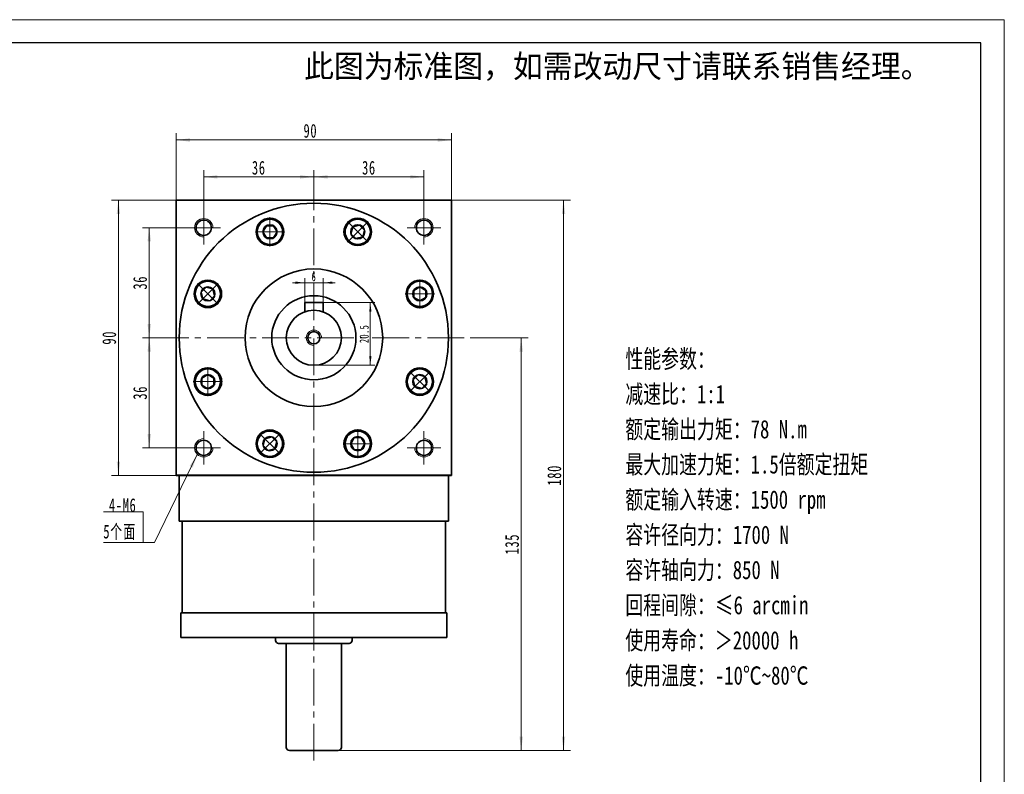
# Model space of a CAD drawing. Header units: millimetres. Extents: x -12 to 632, y 44 to 497.
# Tile 4 of 4: x 310 to 632, y 250 to 497. Entities that reach past the tile are written whole.
import ezdxf

# ---------------------------------------------------------------- set-up
doc = ezdxf.new("R2010")
doc.units = ezdxf.units.MM
doc.set_wipeout_variables(frame=1)
doc.linetypes.add('点画线', pattern=[18, 12, -2, 2, -2])
doc.layers.get('0').update_dxf_attribs({"lineweight": 35})
doc.layers.add('6文字层', color=3, linetype='Continuous')
for name, color, linetype, lineweight in [('中心线层', 1, '点画线', 18), ('图框_外框线', 7, 'Continuous', 18), ('尺寸线层', 3, 'Continuous', 18), ('粗实线', 7, 'Continuous', 50), ('粗实线层', 7, 'Continuous', 35)]:
    doc.layers.add(name, color=color, linetype=linetype, lineweight=lineweight)
doc.styles.add('标准', font='txt', dxfattribs={"width": 0.667})
doc.dimstyles.new('a4-1-1', dxfattribs={"dimtxt": 3, "dimasz": 3, "dimexe": 1.5, "dimexo": 0, "dimgap": 0.5, "dimtad": 1, "dimdec": 3, "dimdsep": 46, "dimtxsty": '标准', "dimblk": '_CAXARROW', "dimcen": 0, "dimdle": 4, "dimazin": 2, "dimtfac": 0.707107, "dimtdec": 3, "dimtix": 1, "dimtmove": 2, "dimatfit": 3, "dimfxl": 0, "dimfrac": 2, "dimtolj": 1, "dimtzin": 0, "dimarcsym": 0})

# ---------------------------------------------------------------- blocks, each defined once
blk = doc.blocks.new('*X9')
at = {"layer": '尺寸线层', "linetype": 'Continuous'}
for points in [[(370.33, 445.74), (374.83, 445.18), (374.83, 446.3)], [(406.33, 445.74), (401.83, 445.18), (401.83, 446.3)]]:
    blk.add_hatch(color=0, dxfattribs=at).paths.add_polyline_path(points, flags=0)
at = {"layer": '尺寸线层', "color": 0, "linetype": 'Continuous'}
for p, q in [((370.33, 434.62), (370.33, 447.99)), ((406.33, 441.12), (406.33, 447.99)), ((406.33, 445.74), (370.33, 445.74))]:
    blk.add_line(p, q, dxfattribs=at)
at = {"layer": '尺寸线层', "color": 0, "insert": (388.33, 448.71), "char_height": 4.5, "width": 9, "attachment_point": 5, "line_spacing_factor": 1.15057, "style": '标准'}
blk.add_mtext('\\T1.1;36', dxfattribs=at)
blk = doc.blocks.new('_CAXARROW')
blk.add_hatch(color=0).paths.add_polyline_path([(0, 0), (-1, 0.125), (-1, -0.125)], flags=0)
blk = doc.blocks.new('*X10')
at = {"layer": '尺寸线层', "linetype": 'Continuous'}
for points in [[(406.33, 445.74), (410.83, 446.3), (410.83, 445.18)], [(442.33, 445.74), (437.83, 446.3), (437.83, 445.18)]]:
    blk.add_hatch(color=0, dxfattribs=at).paths.add_polyline_path(points, flags=0)
at = {"layer": '尺寸线层', "color": 0, "linetype": 'Continuous'}
for p, q in [((406.33, 441.12), (406.33, 447.99)), ((442.33, 434.62), (442.33, 447.99)), ((406.33, 445.74), (442.33, 445.74))]:
    blk.add_line(p, q, dxfattribs=at)
at = {"layer": '尺寸线层', "color": 0, "insert": (424.33, 448.71), "char_height": 4.5, "width": 9, "attachment_point": 5, "line_spacing_factor": 1.15057, "style": '标准'}
blk.add_mtext('\\T1.1;36', dxfattribs=at)
blk = doc.blocks.new('*X11')
at = {"layer": '尺寸线层', "linetype": 'Continuous'}
for points in [[(352.52, 429.12), (353.09, 424.62), (351.96, 424.62)], [(352.52, 393.12), (353.09, 397.62), (351.96, 397.62)]]:
    blk.add_hatch(color=0, dxfattribs=at).paths.add_polyline_path(points, flags=0)
at = {"layer": '尺寸线层', "color": 0, "linetype": 'Continuous'}
for p, q in [((364.83, 429.12), (350.27, 429.12)), ((352.52, 429.12), (352.52, 393.12)), ((353.44, 393.12), (350.27, 393.12))]:
    blk.add_line(p, q, dxfattribs=at)
at = {"layer": '尺寸线层', "color": 0, "insert": (349.55, 411.12), "char_height": 4.5, "width": 9, "attachment_point": 5, "rotation": 90, "line_spacing_factor": 1.15057, "style": '标准'}
blk.add_mtext('\\T1.1;36', dxfattribs=at)
blk = doc.blocks.new('*X12')
at = {"layer": '尺寸线层', "linetype": 'Continuous'}
for points in [[(352.52, 393.12), (353.09, 388.62), (351.96, 388.62)], [(352.52, 357.12), (353.09, 361.62), (351.96, 361.62)]]:
    blk.add_hatch(color=0, dxfattribs=at).paths.add_polyline_path(points, flags=0)
at = {"layer": '尺寸线层', "color": 0, "linetype": 'Continuous'}
for p, q in [((353.44, 393.12), (350.27, 393.12)), ((352.52, 393.12), (352.52, 357.12)), ((364.83, 357.12), (350.27, 357.12))]:
    blk.add_line(p, q, dxfattribs=at)
at = {"layer": '尺寸线层', "color": 0, "insert": (349.55, 375.12), "char_height": 4.5, "width": 9, "attachment_point": 5, "rotation": 90, "line_spacing_factor": 1.15057, "style": '标准'}
blk.add_mtext('\\T1.1;36', dxfattribs=at)
blk = doc.blocks.new('*X13')
at = {"layer": '尺寸线层', "linetype": 'Continuous'}
for points in [[(487.94, 438.12), (488.5, 433.62), (487.38, 433.62)], [(487.94, 258.12), (488.5, 262.62), (487.38, 262.62)]]:
    blk.add_hatch(color=0, dxfattribs=at).paths.add_polyline_path(points, flags=0)
at = {"layer": '尺寸线层', "color": 0, "linetype": 'Continuous'}
for p, q in [((451.33, 438.12), (490.19, 438.12)), ((487.94, 438.12), (487.94, 258.12)), ((414.33, 258.12), (490.19, 258.12))]:
    blk.add_line(p, q, dxfattribs=at)
at = {"layer": '尺寸线层', "color": 0, "insert": (484.95, 348.12), "char_height": 4.5, "width": 11.9606, "attachment_point": 5, "rotation": 90, "line_spacing_factor": 1.15057, "style": '标准'}
blk.add_mtext('\\T1.1;180', dxfattribs=at)
blk = doc.blocks.new('*X14')
at = {"layer": '尺寸线层', "linetype": 'Continuous'}
for points in [[(474.1, 393.12), (474.66, 388.62), (473.53, 388.62)], [(474.1, 258.12), (474.66, 262.62), (473.53, 262.62)]]:
    blk.add_hatch(color=0, dxfattribs=at).paths.add_polyline_path(points, flags=0)
at = {"layer": '尺寸线层', "color": 0, "linetype": 'Continuous'}
for p, q in [((457.98, 393.12), (476.35, 393.12)), ((474.1, 393.12), (474.1, 258.12)), ((414.33, 258.12), (476.35, 258.12))]:
    blk.add_line(p, q, dxfattribs=at)
at = {"layer": '尺寸线层', "color": 0, "insert": (471.11, 325.62), "char_height": 4.5, "width": 11.6685, "attachment_point": 5, "rotation": 90, "line_spacing_factor": 1.15057, "style": '标准'}
blk.add_mtext('\\T1.1;135', dxfattribs=at)
blk = doc.blocks.new('*X15')
at = {"layer": '尺寸线层', "linetype": 'Continuous'}
for points in [[(424.79, 404.62), (425.16, 401.62), (424.41, 401.62)], [(424.79, 384.12), (425.16, 387.12), (424.41, 387.12)]]:
    blk.add_hatch(color=0, dxfattribs=at).paths.add_polyline_path(points, flags=0)
at = {"layer": '尺寸线层', "color": 0, "linetype": 'Continuous'}
for p, q in [((409.33, 404.62), (426.29, 404.62)), ((424.79, 404.62), (424.79, 384.12)), ((406.33, 384.12), (426.29, 384.12))]:
    blk.add_line(p, q, dxfattribs=at)
at = {"layer": '尺寸线层', "color": 0, "insert": (422.8, 394.37), "char_height": 3, "width": 10.9547, "attachment_point": 5, "rotation": 90, "line_spacing_factor": 1.15057, "style": '标准'}
blk.add_mtext('\\T1.1;20.5', dxfattribs=at)
blk = doc.blocks.new('*X16')
at = {"layer": '尺寸线层', "linetype": 'Continuous'}
blk.add_hatch(color=0, dxfattribs=at).paths.add_polyline_path([(17.62, 28.86), (16.17, 24.56), (15.15, 25.05)], flags=0)
at = {"layer": '尺寸线层', "color": 0, "linetype": 'Continuous'}
blk.add_line((17.62, 28.86), (3.67, 0), dxfattribs=at)
at = {"layer": '尺寸线层', "color": 0}
for p, q in [((0, 10.09), (-12.97, 10.09)), ((0, 0), (0, 10.09)), ((3.67, 0), (0, 0)), ((0, 0), (-12.97, 0))]:
    blk.add_line(p, q, dxfattribs=at)
at = {"layer": '尺寸线层', "color": 0, "insert": (-2.25, 0.9), "char_height": 4.5, "width": 19.9754, "attachment_point": 9, "line_spacing_factor": 1.15057, "style": '标准'}
blk.add_mtext('\\T1.1;4-M6\\P5个面', dxfattribs=at)
blk = doc.blocks.new('*X24')
at = {"layer": '尺寸线层', "linetype": 'Continuous'}
for points in [[(403.33, 411.12), (400.33, 410.75), (400.33, 411.5)], [(409.33, 411.12), (412.33, 410.75), (412.33, 411.5)]]:
    blk.add_hatch(color=0, dxfattribs=at).paths.add_polyline_path(points, flags=0)
at = {"layer": '尺寸线层', "color": 0, "linetype": 'Continuous'}
for p, q in [((403.33, 404.62), (403.33, 412.62)), ((409.33, 404.62), (409.33, 412.62)), ((413.33, 411.12), (399.33, 411.12))]:
    blk.add_line(p, q, dxfattribs=at)
at = {"layer": '尺寸线层', "color": 0, "insert": (406.33, 413.1), "char_height": 3, "width": 6, "attachment_point": 5, "line_spacing_factor": 1.15057, "style": '标准'}
blk.add_mtext('\\T1.1;6', dxfattribs=at)
blk = doc.blocks.new('*X44')
at = {"layer": '中心线层', "linetype": '点画线', "lineweight": 18}
for p, q in [((0, -4.76), (0, 4.76)), ((-4.76, 0), (4.76, 0))]:
    blk.add_line(p, q, dxfattribs=at)
at = {"layer": '粗实线层'}
for p, q in [((-2.31, 0), (-1.15, 2)), ((-2.31, 0), (-1.15, -2)), ((-1.15, 2), (1.15, 2)), ((2.31, 0), (1.15, 2)), ((2.31, 0), (1.15, 2)), ((2.31, 0), (1.15, -2)), ((-1.15, -2), (1.15, -2))]:
    blk.add_line(p, q, dxfattribs=at)
blk.add_circle((0, 0), 2.31, dxfattribs=at)
for start, end in [(0, 180), (180, 360)]:
    blk.add_arc((0, 0), 4.14, start, end, dxfattribs=at)
blk = doc.blocks.new('*X45')
at = {"layer": '尺寸线层', "linetype": 'Continuous'}
for points in [[(342.45, 438.12), (343.01, 433.62), (341.88, 433.62)], [(342.45, 348.12), (343.01, 352.62), (341.88, 352.62)]]:
    blk.add_hatch(color=0, dxfattribs=at).paths.add_polyline_path(points, flags=0)
at = {"layer": '尺寸线层', "color": 0, "linetype": 'Continuous'}
for p, q in [((361.33, 438.12), (340.2, 438.12)), ((342.45, 438.12), (342.45, 348.12)), ((361.33, 348.12), (340.2, 348.12))]:
    blk.add_line(p, q, dxfattribs=at)
at = {"layer": '尺寸线层', "color": 0, "insert": (339.47, 393.12), "char_height": 4.5, "width": 9, "attachment_point": 5, "rotation": 90, "line_spacing_factor": 1.15057, "style": '标准'}
blk.add_mtext('\\T1.1;90', dxfattribs=at)
blk = doc.blocks.new('*X46')
at = {"layer": '尺寸线层', "linetype": 'Continuous'}
for points in [[(361.33, 457.81), (365.83, 458.37), (365.83, 457.24)], [(451.33, 457.81), (446.83, 458.37), (446.83, 457.24)]]:
    blk.add_hatch(color=0, dxfattribs=at).paths.add_polyline_path(points, flags=0)
at = {"layer": '尺寸线层', "color": 0, "linetype": 'Continuous'}
for p, q in [((361.33, 438.12), (361.33, 460.06)), ((361.33, 457.81), (451.33, 457.81)), ((451.33, 438.12), (451.33, 460.06))]:
    blk.add_line(p, q, dxfattribs=at)
at = {"layer": '尺寸线层', "color": 0, "insert": (405.19, 460.78), "char_height": 4.5, "width": 9, "attachment_point": 5, "line_spacing_factor": 1.15057, "style": '标准'}
blk.add_mtext('\\T1.1;90', dxfattribs=at)
blk = doc.blocks.new('提示字样')
at = {"layer": '6文字层', "insert": (1.21, 11.52), "char_height": 10, "width": 317.6795, "attachment_point": 1}
blk.add_mtext('{\\C1;此图为标准图，如需改动尺寸请联系销售经理。}', dxfattribs=at)

msp = doc.modelspace()

# ---------------------------------------------------------------- linework, layer by layer
at = {"layer": '中心线层'}
for p, q in [((406.3269, 254.8621), (406.3269, 441.1215)), ((370.3269, 423.6215), (370.3269, 434.6215)), ((442.3269, 434.6215), (442.3269, 423.6215)), ((364.8269, 429.1215), (375.8269, 429.1215)), ((436.8269, 429.1215), (447.8269, 429.1215)), ((353.435, 393.1215), (457.979, 393.1215)), ((370.3269, 351.6215), (370.3269, 362.6215)), ((442.3269, 362.6215), (442.3269, 351.6215)), ((375.8269, 357.1215), (364.8269, 357.1215)), ((447.8269, 357.1215), (436.8269, 357.1215))]:
    msp.add_line(p, q, dxfattribs=at)
at = {"layer": '粗实线', "lineweight": 40}
msp.add_line((451.3269, 348.1215), (361.3269, 348.1215), dxfattribs=at)
at = {"layer": '粗实线层'}
for p, q in [((361.3269, 438.1215), (451.3269, 438.1215)), ((361.3269, 348.1215), (361.3269, 438.1215)), ((451.3269, 348.1215), (451.3269, 438.1215)), ((409.3269, 404.6215), (403.3269, 404.6215)), ((403.3269, 404.6215), (403.3269, 401.6067)), ((409.3269, 404.6215), (409.3269, 401.6067)), ((362.3269, 348.1215), (362.3269, 333.1215)), ((450.3269, 348.1215), (450.3269, 333.1215)), ((362.3269, 333.1215), (450.3269, 333.1215)), ((363.3269, 303.1215), (363.3269, 333.1215)), ((449.3269, 303.1215), (449.3269, 333.1215)), ((362.8269, 295.1215), (362.8269, 303.1215)), ((449.8269, 303.1215), (362.8269, 303.1215)), ((449.8269, 295.1215), (449.8269, 303.1215)), ((362.8269, 295.1215), (449.8269, 295.1215)), ((393.8269, 295.1215), (393.8269, 294.1215)), ((417.8269, 293.1215), (394.8269, 293.1215)), ((397.3269, 259.1215), (397.3269, 293.1215)), ((415.3269, 259.1215), (415.3269, 293.1215)), ((418.8269, 295.1215), (418.8269, 294.1215)), ((398.3269, 258.1215), (414.3269, 258.1215))]:
    msp.add_line(p, q, dxfattribs=at)
for centre, radius in [((406.3269, 393.1215), 44), ((370.3269, 429.1215), 2.5), ((391.9763, 427.7669), 4.5), ((420.6775, 427.7669), 4.5), ((442.3269, 429.1215), 2.5), ((406.3269, 393.1215), 22.5), ((371.6814, 407.4721), 4.5), ((440.9724, 407.4721), 4.5), ((406.3269, 393.1215), 13.75), ((406.3269, 393.1215), 9), ((406.3269, 393.1215), 2), ((371.6814, 378.7708), 4.5), ((440.9724, 378.7708), 4.5), ((391.9763, 358.476), 4.5), ((420.6775, 358.476), 4.5), ((370.3269, 357.1215), 2.5), ((442.3269, 357.1215), 2.5)]:
    msp.add_circle(centre, radius, dxfattribs=at)
at = {"layer": '粗实线层', "lineweight": 18}
for centre, radius, start, end in [((370.3269, 429.1215), 3, 360, 270), ((442.3269, 429.1215), 3, 270, 180), ((406.3269, 393.1215), 2.5, 0, 270), ((370.3269, 357.1215), 3, 90, 360), ((442.3269, 357.1215), 3, 180, 90)]:
    msp.add_arc(centre, radius, start, end, dxfattribs=at)
at = {"layer": '粗实线层'}
for centre, start, end in [((394.8269, 294.1215), 180, 270), ((417.8269, 294.1215), 270, 360), ((398.3269, 259.1215), 180, 270), ((414.3269, 259.1215), 270, 360)]:
    msp.add_arc(centre, 1, start, end, dxfattribs=at)

# ---------------------------------------------------------------- block references
at = {"layer": '尺寸线层'}
msp.add_blockref('*X16', (350.5884, 326.1031), dxfattribs=at)
at = {"layer": '粗实线层', "xscale": 0.7500000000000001, "yscale": 0.7500000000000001, "zscale": 0.7500000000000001}
msp.add_blockref('提示字样', (402.2391, 477.0578), dxfattribs=at)

# ---------------------------------------------------------------- texts
at = {"layer": '尺寸线层', "insert": (508.149, 389.2332), "char_height": 6, "width": 134.069395, "attachment_point": 1, "line_spacing_factor": 1.15057, "style": '标准'}
msp.add_mtext('{\\W0.75;性能参数：\\P减速比：1:1\\P额定输出力矩：78 N.m\\P最大加速力矩：1.5倍额定扭矩\\P额定输入转速：1500 rpm\\P容许径向力：1700 N\\P容许轴向力：850 N\\P回程间隙：≤6 arcmin\\P使用寿命：＞20000 h\\P使用温度：-10℃~80℃', dxfattribs=at)

# ---------------------------------------------------------------- dimensions: what is measured, and where the dimension line sits
at = {"layer": '尺寸线层'}
dim = msp.add_linear_dim(base=(451.3269, 457.8068), p1=(361.3269, 438.1215), p2=(451.3269, 438.1215), dimstyle='a4-1-1', override={"dimsah": 1, "dimtfac": 1, "dimtfill": 1, "dimtzin": 0}, dxfattribs=at)
dim.commit()
dim.dimension.update_dxf_attribs({"geometry": '*X46', "text_midpoint": (405.1941, 460.7816), "dimtype": 160})
for base, p1, p2, picture, middle in [((370.3269, 445.7387), (406.3269, 441.1215), (370.3269, 434.6215), '*X9', (388.3269, 448.7135)), ((442.3269, 445.7387), (406.3269, 441.1215), (442.3269, 434.6215), '*X10', (424.3269, 448.7135)), ((403.3269, 411.1215), (409.3269, 404.6215), (403.3269, 404.6215), '*X24', (406.3269, 413.1047))]:
    dim = msp.add_linear_dim(base=base, p1=p1, p2=p2, dimstyle='a4-1-1', override={"dimsah": 1, "dimtfill": 1, "dimtzin": 0}, dxfattribs=at)
    dim.commit()
    dim.dimension.update_dxf_attribs({"geometry": picture, "text_midpoint": middle})
for base, p1, p2, picture, middle in [((342.4471, 348.1215), (361.3269, 438.1215), (361.3269, 348.1215), '*X45', (339.4723, 393.1215)), ((487.9377, 258.1215), (451.3269, 438.1215), (414.3269, 258.1215), '*X13', (484.9502, 348.1215)), ((352.5239, 393.1215), (364.8269, 429.1215), (353.435, 393.1215), '*X11', (349.549, 411.1215)), ((424.787, 384.1215), (409.3269, 404.6215), (406.3269, 384.1215), '*X15', (422.8038, 394.3715)), ((352.5239, 357.1215), (353.435, 393.1215), (364.8269, 357.1215), '*X12', (349.549, 375.1215)), ((474.0972, 258.1215), (457.979, 393.1215), (414.3269, 258.1215), '*X14', (471.1098, 325.6215))]:
    dim = msp.add_linear_dim(base=base, p1=p1, p2=p2, angle=270, dimstyle='a4-1-1', override={"dimsah": 1, "dimtfill": 1, "dimtzin": 0}, dxfattribs=at)
    dim.commit()
    dim.dimension.update_dxf_attribs({"geometry": picture, "text_midpoint": middle})

# ---------------------------------------------------------------- next in the draw order: wipeouts: each hides what was drawn before it
for points in [[(396.1163, 427.7669), (396.1162, 427.7912), (396.116, 427.8155), (396.1156, 427.8397), (396.1151, 427.864), (396.1145, 427.8882), (396.1137, 427.9125), (396.1128, 427.9367), (396.1117, 427.961), (396.1105, 427.9852), (396.1092, 428.0094), (396.1077, 428.0336), (396.106, 428.0579), (396.1043, 428.082), (396.1024, 428.1062), (396.1003, 428.1304), (396.0981, 428.1546), (396.0957, 428.1787), (396.0933, 428.2029), (396.0906, 428.227), (396.0879, 428.2511), (396.085, 428.2752), (396.0819, 428.2992), (396.0787, 428.3233), (396.0754, 428.3473), (396.0719, 428.3713), (396.0683, 428.3953), (396.0646, 428.4193), (396.0607, 428.4433), (396.0566, 428.4672), (396.0525, 428.4911), (396.0525, 428.4911), (396.0144, 428.6798), (395.9676, 428.8665), (395.9122, 429.0508), (395.8482, 429.2324), (395.7759, 429.4108), (395.6954, 429.5856), (395.6069, 429.7565), (395.5105, 429.9231), (395.4064, 430.0851), (395.2949, 430.242), (395.1763, 430.3936), (395.0508, 430.5395), (394.9186, 430.6794), (394.78, 430.813), (394.6354, 430.9401), (394.485, 431.0602), (394.3292, 431.1733), (394.1683, 431.279), (394.0027, 431.3771), (393.8327, 431.4674), (393.6587, 431.5497), (393.4811, 431.6238), (393.3002, 431.6896), (393.1164, 431.7469), (392.9302, 431.7955), (392.7419, 431.8355), (392.5519, 431.8667), (392.3607, 431.889), (392.1687, 431.9025), (391.9763, 431.9069), (391.9763, 431.9069), (391.7838, 431.9025), (391.5918, 431.889), (391.4006, 431.8667), (391.2107, 431.8355), (391.0224, 431.7955), (390.8362, 431.7469), (390.6524, 431.6896), (390.4715, 431.6238), (390.2938, 431.5497), (390.1198, 431.4674), (389.9498, 431.3771), (389.7842, 431.279), (389.6233, 431.1733), (389.4675, 431.0602), (389.3172, 430.9401), (389.1726, 430.813), (389.034, 430.6794), (388.9018, 430.5395), (388.7762, 430.3936), (388.6576, 430.242), (388.5461, 430.0851), (388.4421, 429.9231), (388.3457, 429.7565), (388.2571, 429.5856), (388.1766, 429.4108), (388.1043, 429.2324), (388.0404, 429.0508), (387.985, 428.8665), (387.9382, 428.6798), (387.9001, 428.4911), (387.9001, 428.4911), (387.8959, 428.4672), (387.8919, 428.4433), (387.888, 428.4193), (387.8842, 428.3953), (387.8806, 428.3713), (387.8772, 428.3473), (387.8738, 428.3233), (387.8706, 428.2992), (387.8676, 428.2752), (387.8647, 428.2511), (387.8619, 428.227), (387.8593, 428.2029), (387.8568, 428.1787), (387.8545, 428.1546), (387.8523, 428.1304), (387.8502, 428.1062), (387.8483, 428.082), (387.8465, 428.0579), (387.8449, 428.0336), (387.8434, 428.0094), (387.842, 427.9852), (387.8408, 427.961), (387.8398, 427.9367), (387.8388, 427.9125), (387.8381, 427.8882), (387.8374, 427.864), (387.8369, 427.8397), (387.8366, 427.8155), (387.8363, 427.7912), (387.8363, 427.7669), (387.8363, 427.7669), (387.842, 427.5503), (387.859, 427.3342), (387.8872, 427.1193), (387.9267, 426.9062), (387.9773, 426.6954), (388.0389, 426.4876), (388.1113, 426.2833), (388.1942, 426.083), (388.2875, 425.8874), (388.3909, 425.6969), (388.5042, 425.5121), (388.6269, 425.3335), (388.7589, 425.1615), (388.8997, 424.9967), (389.0489, 424.8395), (389.2061, 424.6903), (389.3709, 424.5495), (389.5428, 424.4176), (389.7215, 424.2948), (389.9063, 424.1816), (390.0968, 424.0782), (390.2924, 423.9849), (390.4926, 423.9019), (390.6969, 423.8296), (390.9048, 423.768), (391.1155, 423.7174), (391.3286, 423.6779), (391.5435, 423.6496), (391.7596, 423.6326), (391.9763, 423.6269), (391.9763, 423.6269), (392.1929, 423.6326), (392.409, 423.6496), (392.6239, 423.6779), (392.837, 423.7174), (393.0478, 423.768), (393.2556, 423.8296), (393.4599, 423.9019), (393.6602, 423.9849), (393.8558, 424.0782), (394.0463, 424.1816), (394.2311, 424.2948), (394.4097, 424.4176), (394.5817, 424.5495), (394.7465, 424.6903), (394.9037, 424.8395), (395.0529, 424.9967), (395.1937, 425.1615), (395.3256, 425.3335), (395.4484, 425.5121), (395.5616, 425.6969), (395.665, 425.8874), (395.7584, 426.083), (395.8413, 426.2833), (395.9137, 426.4876), (395.9752, 426.6954), (396.0258, 426.9062), (396.0653, 427.1193), (396.0936, 427.3342), (396.1106, 427.5503)], [(423.605, 424.8395), (423.6221, 424.8567), (423.6391, 424.874), (423.656, 424.8914), (423.6728, 424.9089), (423.6895, 424.9265), (423.7061, 424.9442), (423.7226, 424.962), (423.7389, 424.9799), (423.7552, 424.9979), (423.7714, 425.016), (423.7875, 425.0342), (423.8034, 425.0525), (423.8193, 425.0708), (423.835, 425.0893), (423.8507, 425.1078), (423.8662, 425.1265), (423.8816, 425.1452), (423.8969, 425.164), (423.9121, 425.1829), (423.9272, 425.2019), (423.9422, 425.221), (423.9571, 425.2402), (423.9718, 425.2595), (423.9864, 425.2788), (424.001, 425.2983), (424.0154, 425.3178), (424.0297, 425.3374), (424.0439, 425.3571), (424.0579, 425.3768), (424.0719, 425.3967), (424.0719, 425.3967), (424.1784, 425.557), (424.2773, 425.7221), (424.3685, 425.8917), (424.4517, 426.0653), (424.5267, 426.2425), (424.5934, 426.4231), (424.6516, 426.6066), (424.7012, 426.7926), (424.7422, 426.9806), (424.7743, 427.1704), (424.7976, 427.3615), (424.812, 427.5535), (424.8175, 427.7459), (424.814, 427.9383), (424.8015, 428.1304), (424.7802, 428.3217), (424.75, 428.5118), (424.7109, 428.7003), (424.6632, 428.8868), (424.6068, 429.0708), (424.542, 429.2521), (424.4688, 429.4301), (424.3874, 429.6045), (424.2979, 429.775), (424.2007, 429.9411), (424.0958, 430.1025), (423.9836, 430.2589), (423.8642, 430.4099), (423.7379, 430.5551), (423.605, 430.6944), (423.605, 430.6944), (423.4657, 430.8273), (423.3205, 430.9536), (423.1695, 431.073), (423.0131, 431.1852), (422.8517, 431.2901), (422.6856, 431.3873), (422.5151, 431.4768), (422.3407, 431.5582), (422.1627, 431.6314), (421.9814, 431.6962), (421.7974, 431.7526), (421.6109, 431.8003), (421.4224, 431.8394), (421.2323, 431.8696), (421.041, 431.8909), (420.8489, 431.9034), (420.6565, 431.9069), (420.4641, 431.9014), (420.2721, 431.887), (420.081, 431.8637), (419.8912, 431.8316), (419.7032, 431.7906), (419.5172, 431.741), (419.3337, 431.6828), (419.1531, 431.6161), (418.9759, 431.5411), (418.8023, 431.4579), (418.6328, 431.3667), (418.4676, 431.2678), (418.3073, 431.1613), (418.3073, 431.1613), (418.2874, 431.1473), (418.2677, 431.1333), (418.248, 431.1191), (418.2284, 431.1048), (418.2089, 431.0904), (418.1894, 431.0758), (418.1701, 431.0612), (418.1508, 431.0465), (418.1316, 431.0316), (418.1125, 431.0166), (418.0935, 431.0015), (418.0746, 430.9863), (418.0558, 430.971), (418.0371, 430.9556), (418.0184, 430.9401), (417.9999, 430.9244), (417.9814, 430.9087), (417.9631, 430.8928), (417.9448, 430.8769), (417.9266, 430.8608), (417.9085, 430.8446), (417.8905, 430.8283), (417.8726, 430.812), (417.8548, 430.7955), (417.8371, 430.7789), (417.8195, 430.7622), (417.802, 430.7454), (417.7846, 430.7285), (417.7673, 430.7115), (417.7501, 430.6944), (417.7501, 430.6944), (417.6009, 430.5371), (417.4602, 430.3723), (417.3282, 430.2004), (417.2054, 430.0217), (417.0922, 429.8369), (416.9888, 429.6465), (416.8955, 429.4508), (416.8125, 429.2506), (416.7402, 429.0463), (416.6786, 428.8384), (416.628, 428.6277), (416.5885, 428.4146), (416.5602, 428.1997), (416.5432, 427.9836), (416.5375, 427.7669), (416.5432, 427.5503), (416.5602, 427.3342), (416.5885, 427.1193), (416.628, 426.9062), (416.6786, 426.6954), (416.7402, 426.4876), (416.8125, 426.2833), (416.8955, 426.083), (416.9888, 425.8874), (417.0922, 425.6969), (417.2054, 425.5121), (417.3282, 425.3335), (417.4602, 425.1615), (417.6009, 424.9967), (417.7501, 424.8395), (417.7501, 424.8395), (417.9073, 424.6903), (418.0721, 424.5495), (418.2441, 424.4176), (418.4227, 424.2948), (418.6075, 424.1816), (418.798, 424.0782), (418.9936, 423.9849), (419.1939, 423.9019), (419.3982, 423.8296), (419.606, 423.768), (419.8168, 423.7174), (420.0299, 423.6779), (420.2448, 423.6496), (420.4609, 423.6326), (420.6775, 423.6269), (420.8942, 423.6326), (421.1103, 423.6496), (421.3252, 423.6779), (421.5383, 423.7174), (421.749, 423.768), (421.9569, 423.8296), (422.1612, 423.9019), (422.3614, 423.9849), (422.5571, 424.0782), (422.7475, 424.1816), (422.9323, 424.2948), (423.111, 424.4176), (423.2829, 424.5495), (423.4477, 424.6903)], [(374.6088, 410.3995), (374.5916, 410.4166), (374.5743, 410.4336), (374.5569, 410.4505), (374.5394, 410.4673), (374.5218, 410.484), (374.5041, 410.5006), (374.4863, 410.5171), (374.4684, 410.5335), (374.4504, 410.5498), (374.4324, 410.5659), (374.4142, 410.582), (374.3959, 410.598), (374.3775, 410.6138), (374.3591, 410.6296), (374.3405, 410.6452), (374.3219, 410.6607), (374.3031, 410.6762), (374.2843, 410.6915), (374.2654, 410.7067), (374.2464, 410.7218), (374.2273, 410.7367), (374.2081, 410.7516), (374.1889, 410.7664), (374.1695, 410.781), (374.1501, 410.7955), (374.1306, 410.8099), (374.111, 410.8242), (374.0913, 410.8384), (374.0715, 410.8525), (374.0517, 410.8664), (374.0517, 410.8664), (373.8913, 410.9729), (373.7262, 411.0719), (373.5567, 411.163), (373.3831, 411.2462), (373.2058, 411.3212), (373.0252, 411.3879), (372.8418, 411.4461), (372.6558, 411.4958), (372.4677, 411.5367), (372.2779, 411.5689), (372.0869, 411.5922), (371.8949, 411.6066), (371.7025, 411.612), (371.51, 411.6085), (371.3179, 411.5961), (371.1266, 411.5747), (370.9365, 411.5445), (370.7481, 411.5055), (370.5616, 411.4577), (370.3775, 411.4014), (370.1963, 411.3365), (370.0183, 411.2633), (369.8438, 411.1819), (369.6734, 411.0925), (369.5073, 410.9952), (369.3459, 410.8904), (369.1895, 410.7781), (369.0385, 410.6587), (368.8932, 410.5324), (368.754, 410.3995), (368.754, 410.3995), (368.6211, 410.2603), (368.4948, 410.115), (368.3754, 409.964), (368.2631, 409.8077), (368.1583, 409.6462), (368.061, 409.4801), (367.9716, 409.3097), (367.8902, 409.1352), (367.817, 408.9572), (367.7521, 408.776), (367.6958, 408.5919), (367.648, 408.4055), (367.609, 408.217), (367.5788, 408.0269), (367.5574, 407.8356), (367.545, 407.6435), (367.5415, 407.451), (367.5469, 407.2586), (367.5613, 407.0667), (367.5846, 406.8756), (367.6168, 406.6858), (367.6577, 406.4977), (367.7074, 406.3117), (367.7656, 406.1283), (367.8323, 405.9477), (367.9073, 405.7704), (367.9905, 405.5968), (368.0816, 405.4273), (368.1806, 405.2622), (368.2871, 405.1018), (368.2871, 405.1018), (368.301, 405.082), (368.3151, 405.0622), (368.3293, 405.0425), (368.3436, 405.0229), (368.358, 405.0034), (368.3725, 404.984), (368.3871, 404.9646), (368.4019, 404.9454), (368.4168, 404.9262), (368.4317, 404.9071), (368.4468, 404.8881), (368.462, 404.8692), (368.4773, 404.8504), (368.4928, 404.8316), (368.5083, 404.813), (368.5239, 404.7944), (368.5397, 404.776), (368.5555, 404.7576), (368.5715, 404.7393), (368.5876, 404.7212), (368.6037, 404.7031), (368.62, 404.6851), (368.6364, 404.6672), (368.6529, 404.6494), (368.6695, 404.6317), (368.6862, 404.6141), (368.703, 404.5966), (368.7199, 404.5792), (368.7369, 404.5619), (368.754, 404.5447), (368.754, 404.5447), (368.9112, 404.3955), (369.076, 404.2547), (369.248, 404.1227), (369.4266, 404), (369.6114, 403.8867), (369.8019, 403.7833), (369.9975, 403.69), (370.1978, 403.6071), (370.4021, 403.5347), (370.6099, 403.4731), (370.8207, 403.4225), (371.0338, 403.3831), (371.2487, 403.3548), (371.4648, 403.3378), (371.6814, 403.3321), (371.8981, 403.3378), (372.1142, 403.3548), (372.3291, 403.3831), (372.5422, 403.4225), (372.7529, 403.4731), (372.9608, 403.5347), (373.1651, 403.6071), (373.3653, 403.69), (373.5609, 403.7833), (373.7514, 403.8867), (373.9362, 404), (374.1149, 404.1227), (374.2868, 404.2547), (374.4516, 404.3955), (374.6088, 404.5447), (374.6088, 404.5447), (374.758, 404.7019), (374.8988, 404.8667), (375.0308, 405.0386), (375.1535, 405.2173), (375.2668, 405.4021), (375.3702, 405.5926), (375.4635, 405.7882), (375.5464, 405.9884), (375.6188, 406.1927), (375.6804, 406.4006), (375.731, 406.6113), (375.7705, 406.8244), (375.7987, 407.0393), (375.8158, 407.2554), (375.8214, 407.4721), (375.8158, 407.6888), (375.7987, 407.9048), (375.7705, 408.1197), (375.731, 408.3328), (375.6804, 408.5436), (375.6188, 408.7514), (375.5464, 408.9557), (375.4635, 409.156), (375.3702, 409.3516), (375.2668, 409.5421), (375.1535, 409.7269), (375.0308, 409.9055), (374.8988, 410.0775), (374.758, 410.2423)], [(440.9724, 403.3321), (440.9967, 403.3322), (441.0209, 403.3324), (441.0452, 403.3327), (441.0694, 403.3332), (441.0937, 403.3339), (441.1179, 403.3346), (441.1422, 403.3356), (441.1664, 403.3366), (441.1907, 403.3378), (441.2149, 403.3392), (441.2391, 403.3407), (441.2633, 403.3423), (441.2875, 403.3441), (441.3117, 403.346), (441.3359, 403.3481), (441.36, 403.3503), (441.3842, 403.3526), (441.4083, 403.3551), (441.4324, 403.3577), (441.4565, 403.3605), (441.4806, 403.3634), (441.5047, 403.3664), (441.5288, 403.3696), (441.5528, 403.373), (441.5768, 403.3764), (441.6008, 403.3801), (441.6248, 403.3838), (441.6487, 403.3877), (441.6726, 403.3917), (441.6965, 403.3959), (441.6965, 403.3959), (441.8852, 403.434), (442.0719, 403.4808), (442.2563, 403.5362), (442.4378, 403.6001), (442.6162, 403.6724), (442.7911, 403.7529), (442.962, 403.8415), (443.1286, 403.9379), (443.2905, 404.042), (443.4475, 404.1534), (443.5991, 404.272), (443.745, 404.3976), (443.8849, 404.5298), (444.0185, 404.6684), (444.1455, 404.813), (444.2657, 404.9633), (444.3787, 405.1191), (444.4844, 405.28), (444.5825, 405.4456), (444.6728, 405.6156), (444.7551, 405.7897), (444.8292, 405.9673), (444.895, 406.1482), (444.9523, 406.332), (445.001, 406.5182), (445.041, 406.7065), (445.0722, 406.8964), (445.0945, 407.0876), (445.1079, 407.2796), (445.1124, 407.4721), (445.1124, 407.4721), (445.1079, 407.6645), (445.0945, 407.8565), (445.0722, 408.0477), (445.041, 408.2377), (445.001, 408.426), (444.9523, 408.6122), (444.895, 408.796), (444.8292, 408.9769), (444.7551, 409.1545), (444.6728, 409.3285), (444.5825, 409.4985), (444.4844, 409.6641), (444.3787, 409.825), (444.2657, 409.9808), (444.1455, 410.1312), (444.0185, 410.2758), (443.8849, 410.4144), (443.745, 410.5466), (443.5991, 410.6721), (443.4475, 410.7907), (443.2905, 410.9022), (443.1286, 411.0063), (442.962, 411.1027), (442.7911, 411.1912), (442.6162, 411.2717), (442.4378, 411.344), (442.2563, 411.408), (442.0719, 411.4634), (441.8852, 411.5102), (441.6965, 411.5483), (441.6965, 411.5483), (441.6726, 411.5524), (441.6487, 411.5565), (441.6248, 411.5604), (441.6008, 411.5641), (441.5768, 411.5677), (441.5528, 411.5712), (441.5288, 411.5745), (441.5047, 411.5777), (441.4806, 411.5808), (441.4565, 411.5837), (441.4324, 411.5864), (441.4083, 411.5891), (441.3842, 411.5915), (441.36, 411.5939), (441.3359, 411.5961), (441.3117, 411.5982), (441.2875, 411.6001), (441.2633, 411.6018), (441.2391, 411.6035), (441.2149, 411.605), (441.1907, 411.6063), (441.1664, 411.6075), (441.1422, 411.6086), (441.1179, 411.6095), (441.0937, 411.6103), (441.0694, 411.6109), (441.0452, 411.6114), (441.0209, 411.6118), (440.9967, 411.612), (440.9724, 411.6121), (440.9724, 411.6121), (440.7557, 411.6064), (440.5396, 411.5894), (440.3248, 411.5611), (440.1116, 411.5216), (439.9009, 411.471), (439.6931, 411.4095), (439.4887, 411.3371), (439.2885, 411.2542), (439.0929, 411.1608), (438.9024, 411.0574), (438.7176, 410.9442), (438.539, 410.8214), (438.367, 410.6895), (438.2022, 410.5487), (438.045, 410.3995), (437.8958, 410.2423), (437.755, 410.0775), (437.6231, 409.9055), (437.5003, 409.7269), (437.387, 409.5421), (437.2836, 409.3516), (437.1903, 409.156), (437.1074, 408.9557), (437.035, 408.7514), (436.9735, 408.5436), (436.9229, 408.3328), (436.8834, 408.1197), (436.8551, 407.9048), (436.8381, 407.6888), (436.8324, 407.4721), (436.8324, 407.4721), (436.8381, 407.2554), (436.8551, 407.0393), (436.8834, 406.8244), (436.9229, 406.6113), (436.9735, 406.4006), (437.035, 406.1927), (437.1074, 405.9884), (437.1903, 405.7882), (437.2836, 405.5926), (437.387, 405.4021), (437.5003, 405.2173), (437.6231, 405.0386), (437.755, 404.8667), (437.8958, 404.7019), (438.045, 404.5447), (438.2022, 404.3955), (438.367, 404.2547), (438.539, 404.1227), (438.7176, 404), (438.9024, 403.8867), (439.0929, 403.7833), (439.2885, 403.69), (439.4887, 403.6071), (439.6931, 403.5347), (439.9009, 403.4731), (440.1116, 403.4225), (440.3248, 403.3831), (440.5396, 403.3548), (440.7557, 403.3378)], [(371.6814, 382.9108), (371.6572, 382.9108), (371.6329, 382.9105), (371.6086, 382.9102), (371.5844, 382.9097), (371.5601, 382.909), (371.5359, 382.9083), (371.5116, 382.9073), (371.4874, 382.9063), (371.4632, 382.9051), (371.4389, 382.9037), (371.4147, 382.9022), (371.3905, 382.9006), (371.3663, 382.8988), (371.3421, 382.8969), (371.3179, 382.8948), (371.2938, 382.8926), (371.2696, 382.8903), (371.2455, 382.8878), (371.2214, 382.8852), (371.1973, 382.8824), (371.1732, 382.8795), (371.1491, 382.8765), (371.1251, 382.8733), (371.101, 382.8699), (371.077, 382.8665), (371.053, 382.8629), (371.029, 382.8591), (371.0051, 382.8552), (370.9812, 382.8512), (370.9573, 382.847), (370.9573, 382.847), (370.7686, 382.8089), (370.5819, 382.7621), (370.3975, 382.7067), (370.216, 382.6428), (370.0376, 382.5705), (369.8627, 382.49), (369.6918, 382.4014), (369.5252, 382.305), (369.3633, 382.201), (369.2063, 382.0895), (369.0548, 381.9709), (368.9088, 381.8453), (368.7689, 381.7131), (368.6353, 381.5745), (368.5083, 381.4299), (368.3881, 381.2796), (368.2751, 381.1238), (368.1694, 380.9629), (368.0713, 380.7973), (367.981, 380.6273), (367.8987, 380.4533), (367.8246, 380.2756), (367.7588, 380.0947), (367.7015, 379.9109), (367.6528, 379.7247), (367.6128, 379.5364), (367.5816, 379.3465), (367.5593, 379.1553), (367.5459, 378.9633), (367.5414, 378.7708), (367.5414, 378.7708), (367.5459, 378.5784), (367.5593, 378.3864), (367.5816, 378.1952), (367.6128, 378.0052), (367.6528, 377.8169), (367.7015, 377.6307), (367.7588, 377.4469), (367.8246, 377.266), (367.8987, 377.0884), (367.981, 376.9144), (368.0713, 376.7444), (368.1694, 376.5788), (368.2751, 376.4179), (368.3881, 376.2621), (368.5083, 376.1117), (368.6353, 375.9671), (368.7689, 375.8285), (368.9088, 375.6963), (369.0548, 375.5708), (369.2063, 375.4522), (369.3633, 375.3407), (369.5252, 375.2366), (369.6918, 375.1402), (369.8627, 375.0517), (370.0376, 374.9712), (370.216, 374.8989), (370.3975, 374.8349), (370.5819, 374.7795), (370.7686, 374.7327), (370.9573, 374.6946), (370.9573, 374.6946), (370.9812, 374.6905), (371.0051, 374.6864), (371.029, 374.6825), (371.053, 374.6788), (371.077, 374.6752), (371.101, 374.6717), (371.1251, 374.6684), (371.1491, 374.6652), (371.1732, 374.6621), (371.1973, 374.6592), (371.2214, 374.6565), (371.2455, 374.6538), (371.2696, 374.6514), (371.2938, 374.649), (371.3179, 374.6468), (371.3421, 374.6448), (371.3663, 374.6428), (371.3905, 374.6411), (371.4147, 374.6394), (371.4389, 374.6379), (371.4632, 374.6366), (371.4874, 374.6354), (371.5116, 374.6343), (371.5359, 374.6334), (371.5601, 374.6326), (371.5844, 374.632), (371.6086, 374.6315), (371.6329, 374.6311), (371.6572, 374.6309), (371.6814, 374.6308), (371.6814, 374.6308), (371.8981, 374.6365), (372.1142, 374.6535), (372.3291, 374.6818), (372.5422, 374.7213), (372.7529, 374.7719), (372.9608, 374.8334), (373.1651, 374.9058), (373.3653, 374.9887), (373.5609, 375.0821), (373.7514, 375.1855), (373.9362, 375.2987), (374.1149, 375.4215), (374.2868, 375.5534), (374.4516, 375.6942), (374.6088, 375.8434), (374.758, 376.0006), (374.8988, 376.1654), (375.0308, 376.3374), (375.1535, 376.516), (375.2668, 376.7008), (375.3702, 376.8913), (375.4635, 377.0869), (375.5464, 377.2872), (375.6188, 377.4915), (375.6804, 377.6993), (375.731, 377.9101), (375.7705, 378.1232), (375.7987, 378.3381), (375.8158, 378.5542), (375.8214, 378.7708), (375.8214, 378.7708), (375.8158, 378.9875), (375.7987, 379.2036), (375.7705, 379.4185), (375.731, 379.6316), (375.6804, 379.8423), (375.6188, 380.0502), (375.5464, 380.2545), (375.4635, 380.4547), (375.3702, 380.6503), (375.2668, 380.8408), (375.1535, 381.0256), (375.0308, 381.2043), (374.8988, 381.3762), (374.758, 381.541), (374.6088, 381.6982), (374.4516, 381.8474), (374.2868, 381.9882), (374.1149, 382.1202), (373.9362, 382.2429), (373.7514, 382.3562), (373.5609, 382.4596), (373.3653, 382.5529), (373.1651, 382.6358), (372.9608, 382.7082), (372.7529, 382.7698), (372.5422, 382.8204), (372.3291, 382.8599), (372.1142, 382.8881), (371.8981, 382.9051)], [(438.045, 375.8434), (438.0622, 375.8263), (438.0795, 375.8093), (438.0969, 375.7924), (438.1144, 375.7756), (438.132, 375.7589), (438.1497, 375.7423), (438.1675, 375.7258), (438.1854, 375.7094), (438.2034, 375.6931), (438.2215, 375.677), (438.2396, 375.6609), (438.2579, 375.6449), (438.2763, 375.6291), (438.2947, 375.6133), (438.3133, 375.5977), (438.3319, 375.5822), (438.3507, 375.5667), (438.3695, 375.5514), (438.3884, 375.5362), (438.4074, 375.5211), (438.4265, 375.5062), (438.4457, 375.4913), (438.4649, 375.4765), (438.4843, 375.4619), (438.5037, 375.4474), (438.5232, 375.433), (438.5428, 375.4187), (438.5625, 375.4045), (438.5823, 375.3904), (438.6021, 375.3765), (438.6021, 375.3765), (438.7625, 375.27), (438.9276, 375.171), (439.0971, 375.0799), (439.2707, 374.9967), (439.448, 374.9217), (439.6286, 374.855), (439.812, 374.7968), (439.998, 374.7471), (440.1861, 374.7062), (440.3759, 374.674), (440.567, 374.6507), (440.7589, 374.6363), (440.9513, 374.6309), (441.1438, 374.6344), (441.3359, 374.6468), (441.5272, 374.6682), (441.7173, 374.6984), (441.9058, 374.7374), (442.0922, 374.7852), (442.2763, 374.8415), (442.4575, 374.9064), (442.6355, 374.9796), (442.81, 375.061), (442.9804, 375.1504), (443.1465, 375.2477), (443.308, 375.3525), (443.4643, 375.4648), (443.6153, 375.5842), (443.7606, 375.7105), (443.8998, 375.8434), (443.8998, 375.8434), (444.0327, 375.9826), (444.159, 376.1279), (444.2784, 376.2789), (444.3907, 376.4352), (444.4955, 376.5967), (444.5928, 376.7628), (444.6822, 376.9332), (444.7636, 377.1077), (444.8368, 377.2857), (444.9017, 377.4669), (444.9581, 377.651), (445.0058, 377.8374), (445.0448, 378.0259), (445.075, 378.216), (445.0964, 378.4073), (445.1088, 378.5994), (445.1123, 378.7919), (445.1069, 378.9843), (445.0925, 379.1763), (445.0692, 379.3673), (445.037, 379.5571), (444.9961, 379.7452), (444.9465, 379.9312), (444.8882, 380.1146), (444.8215, 380.2952), (444.7465, 380.4725), (444.6633, 380.6461), (444.5722, 380.8156), (444.4732, 380.9807), (444.3667, 381.1411), (444.3667, 381.1411), (444.3528, 381.1609), (444.3387, 381.1807), (444.3245, 381.2004), (444.3102, 381.22), (444.2958, 381.2395), (444.2813, 381.2589), (444.2667, 381.2783), (444.2519, 381.2975), (444.237, 381.3167), (444.2221, 381.3358), (444.207, 381.3548), (444.1918, 381.3737), (444.1765, 381.3925), (444.1611, 381.4113), (444.1455, 381.4299), (444.1299, 381.4485), (444.1141, 381.4669), (444.0983, 381.4853), (444.0823, 381.5036), (444.0663, 381.5218), (444.0501, 381.5398), (444.0338, 381.5578), (444.0174, 381.5757), (444.0009, 381.5935), (443.9843, 381.6112), (443.9676, 381.6288), (443.9508, 381.6463), (443.9339, 381.6637), (443.9169, 381.681), (443.8998, 381.6982), (443.8998, 381.6982), (443.7426, 381.8474), (443.5778, 381.9882), (443.4058, 382.1202), (443.2272, 382.2429), (443.0424, 382.3562), (442.8519, 382.4596), (442.6563, 382.5529), (442.456, 382.6358), (442.2517, 382.7082), (442.0439, 382.7698), (441.8331, 382.8204), (441.62, 382.8599), (441.4051, 382.8881), (441.1891, 382.9051), (440.9724, 382.9108), (440.7557, 382.9051), (440.5396, 382.8881), (440.3248, 382.8599), (440.1116, 382.8204), (439.9009, 382.7698), (439.6931, 382.7082), (439.4887, 382.6358), (439.2885, 382.5529), (439.0929, 382.4596), (438.9024, 382.3562), (438.7176, 382.2429), (438.539, 382.1202), (438.367, 381.9882), (438.2022, 381.8474), (438.045, 381.6982), (438.045, 381.6982), (437.8958, 381.541), (437.755, 381.3762), (437.6231, 381.2043), (437.5003, 381.0256), (437.387, 380.8408), (437.2836, 380.6503), (437.1903, 380.4547), (437.1074, 380.2545), (437.035, 380.0502), (436.9735, 379.8423), (436.9229, 379.6316), (436.8834, 379.4185), (436.8551, 379.2036), (436.8381, 378.9875), (436.8324, 378.7708), (436.8381, 378.5542), (436.8551, 378.3381), (436.8834, 378.1232), (436.9229, 377.9101), (436.9735, 377.6993), (437.035, 377.4915), (437.1074, 377.2872), (437.1903, 377.0869), (437.2836, 376.8913), (437.387, 376.7008), (437.5003, 376.516), (437.6231, 376.3374), (437.755, 376.1654), (437.8958, 376.0006)], [(389.0489, 361.4034), (389.0317, 361.3862), (389.0147, 361.3689), (388.9978, 361.3515), (388.981, 361.334), (388.9643, 361.3164), (388.9477, 361.2987), (388.9313, 361.2809), (388.9149, 361.263), (388.8986, 361.245), (388.8824, 361.2269), (388.8663, 361.2087), (388.8504, 361.1904), (388.8345, 361.1721), (388.8188, 361.1536), (388.8031, 361.1351), (388.7876, 361.1164), (388.7722, 361.0977), (388.7569, 361.0789), (388.7417, 361.06), (388.7266, 361.041), (388.7116, 361.0219), (388.6968, 361.0027), (388.682, 360.9834), (388.6674, 360.9641), (388.6528, 360.9446), (388.6384, 360.9251), (388.6241, 360.9055), (388.61, 360.8858), (388.5959, 360.8661), (388.5819, 360.8462), (388.5819, 360.8462), (388.4754, 360.6859), (388.3765, 360.5208), (388.2853, 360.3512), (388.2022, 360.1776), (388.1271, 360.0004), (388.0604, 359.8198), (388.0022, 359.6363), (387.9526, 359.4503), (387.9116, 359.2623), (387.8795, 359.0725), (387.8562, 358.8814), (387.8418, 358.6894), (387.8363, 358.497), (387.8398, 358.3046), (387.8523, 358.1125), (387.8736, 357.9212), (387.9038, 357.7311), (387.9429, 357.5426), (387.9906, 357.3561), (388.047, 357.1721), (388.1118, 356.9908), (388.185, 356.8128), (388.2664, 356.6384), (388.3559, 356.4679), (388.4531, 356.3018), (388.558, 356.1404), (388.6702, 355.984), (388.7897, 355.8331), (388.9159, 355.6878), (389.0489, 355.5485), (389.0489, 355.5485), (389.1881, 355.4156), (389.3334, 355.2893), (389.4843, 355.1699), (389.6407, 355.0577), (389.8021, 354.9528), (389.9682, 354.8556), (390.1387, 354.7661), (390.3131, 354.6847), (390.4911, 354.6115), (390.6724, 354.5467), (390.8564, 354.4903), (391.0429, 354.4426), (391.2314, 354.4035), (391.4215, 354.3733), (391.6128, 354.352), (391.8049, 354.3395), (391.9973, 354.336), (392.1898, 354.3415), (392.3817, 354.3559), (392.5728, 354.3792), (392.7626, 354.4113), (392.9507, 354.4523), (393.1366, 354.5019), (393.3201, 354.5601), (393.5007, 354.6268), (393.6779, 354.7019), (393.8515, 354.785), (394.0211, 354.8762), (394.1862, 354.9751), (394.3465, 355.0816), (394.3465, 355.0816), (394.3664, 355.0956), (394.3861, 355.1096), (394.4058, 355.1238), (394.4254, 355.1381), (394.445, 355.1525), (394.4644, 355.1671), (394.4837, 355.1817), (394.503, 355.1964), (394.5222, 355.2113), (394.5413, 355.2263), (394.5603, 355.2414), (394.5792, 355.2566), (394.598, 355.2719), (394.6167, 355.2873), (394.6354, 355.3028), (394.6539, 355.3185), (394.6724, 355.3342), (394.6908, 355.3501), (394.709, 355.366), (394.7272, 355.3821), (394.7453, 355.3983), (394.7633, 355.4146), (394.7812, 355.4309), (394.799, 355.4474), (394.8167, 355.464), (394.8343, 355.4807), (394.8518, 355.4975), (394.8692, 355.5144), (394.8865, 355.5314), (394.9037, 355.5485), (394.9037, 355.5485), (395.0529, 355.7058), (395.1937, 355.8706), (395.3256, 356.0425), (395.4484, 356.2212), (395.5616, 356.406), (395.665, 356.5964), (395.7584, 356.7921), (395.8413, 356.9923), (395.9137, 357.1966), (395.9752, 357.4045), (396.0258, 357.6152), (396.0653, 357.8283), (396.0936, 358.0432), (396.1106, 358.2593), (396.1163, 358.476), (396.1106, 358.6926), (396.0936, 358.9087), (396.0653, 359.1236), (396.0258, 359.3367), (395.9752, 359.5475), (395.9137, 359.7553), (395.8413, 359.9596), (395.7584, 360.1599), (395.665, 360.3555), (395.5616, 360.546), (395.4484, 360.7308), (395.3256, 360.9094), (395.1937, 361.0814), (395.0529, 361.2462), (394.9037, 361.4034), (394.9037, 361.4034), (394.7465, 361.5526), (394.5817, 361.6934), (394.4097, 361.8253), (394.2311, 361.9481), (394.0463, 362.0613), (393.8558, 362.1647), (393.6602, 362.258), (393.4599, 362.341), (393.2556, 362.4133), (393.0478, 362.4749), (392.837, 362.5255), (392.6239, 362.565), (392.409, 362.5933), (392.1929, 362.6103), (391.9763, 362.616), (391.7596, 362.6103), (391.5435, 362.5933), (391.3286, 362.565), (391.1155, 362.5255), (390.9048, 362.4749), (390.6969, 362.4133), (390.4926, 362.341), (390.2924, 362.258), (390.0968, 362.1647), (389.9063, 362.0613), (389.7215, 361.9481), (389.5428, 361.8253), (389.3709, 361.6934), (389.2061, 361.5526)], [(416.5375, 358.476), (416.5376, 358.4517), (416.5378, 358.4274), (416.5382, 358.4032), (416.5387, 358.3789), (416.5393, 358.3547), (416.5401, 358.3304), (416.541, 358.3062), (416.5421, 358.2819), (416.5433, 358.2577), (416.5446, 358.2335), (416.5461, 358.2093), (416.5478, 358.1851), (416.5495, 358.1609), (416.5515, 358.1367), (416.5535, 358.1125), (416.5557, 358.0883), (416.5581, 358.0642), (416.5606, 358.04), (416.5632, 358.0159), (416.5659, 357.9918), (416.5689, 357.9677), (416.5719, 357.9437), (416.5751, 357.9196), (416.5784, 357.8956), (416.5819, 357.8716), (416.5855, 357.8476), (416.5893, 357.8236), (416.5932, 357.7996), (416.5972, 357.7757), (416.6014, 357.7518), (416.6014, 357.7518), (416.6394, 357.5631), (416.6862, 357.3764), (416.7416, 357.1921), (416.8056, 357.0105), (416.8779, 356.8321), (416.9584, 356.6573), (417.047, 356.4864), (417.1434, 356.3198), (417.2474, 356.1578), (417.3589, 356.0009), (417.4775, 355.8493), (417.6031, 355.7034), (417.7353, 355.5635), (417.8738, 355.4299), (418.0184, 355.3028), (418.1688, 355.1827), (418.3246, 355.0696), (418.4855, 354.9639), (418.6511, 354.8658), (418.8211, 354.7755), (418.9951, 354.6932), (419.1728, 354.6191), (419.3537, 354.5533), (419.5374, 354.4961), (419.7236, 354.4474), (419.9119, 354.4074), (420.1019, 354.3762), (420.2931, 354.3539), (420.4851, 354.3404), (420.6775, 354.336), (420.6775, 354.336), (420.87, 354.3404), (421.062, 354.3539), (421.2532, 354.3762), (421.4431, 354.4074), (421.6314, 354.4474), (421.8176, 354.4961), (422.0014, 354.5533), (422.1823, 354.6191), (422.36, 354.6932), (422.534, 354.7755), (422.704, 354.8658), (422.8696, 354.9639), (423.0305, 355.0696), (423.1863, 355.1827), (423.3366, 355.3028), (423.4813, 355.4299), (423.6198, 355.5635), (423.752, 355.7034), (423.8776, 355.8493), (423.9962, 356.0009), (424.1077, 356.1578), (424.2117, 356.3198), (424.3081, 356.4864), (424.3967, 356.6573), (424.4772, 356.8321), (424.5495, 357.0105), (424.6134, 357.1921), (424.6688, 357.3764), (424.7156, 357.5631), (424.7537, 357.7518), (424.7537, 357.7518), (424.7579, 357.7757), (424.7619, 357.7996), (424.7658, 357.8236), (424.7696, 357.8476), (424.7732, 357.8716), (424.7766, 357.8956), (424.78, 357.9196), (424.7832, 357.9437), (424.7862, 357.9677), (424.7891, 357.9918), (424.7919, 358.0159), (424.7945, 358.04), (424.797, 358.0642), (424.7993, 358.0883), (424.8015, 358.1125), (424.8036, 358.1367), (424.8055, 358.1609), (424.8073, 358.1851), (424.8089, 358.2093), (424.8104, 358.2335), (424.8118, 358.2577), (424.813, 358.2819), (424.8141, 358.3062), (424.815, 358.3304), (424.8158, 358.3547), (424.8164, 358.3789), (424.8169, 358.4032), (424.8173, 358.4274), (424.8175, 358.4517), (424.8175, 358.476), (424.8175, 358.476), (424.8119, 358.6926), (424.7949, 358.9087), (424.7666, 359.1236), (424.7271, 359.3367), (424.6765, 359.5475), (424.6149, 359.7553), (424.5426, 359.9596), (424.4596, 360.1599), (424.3663, 360.3555), (424.2629, 360.546), (424.1496, 360.7308), (424.0269, 360.9094), (423.8949, 361.0814), (423.7542, 361.2462), (423.605, 361.4034), (423.4477, 361.5526), (423.2829, 361.6934), (423.111, 361.8253), (422.9323, 361.9481), (422.7475, 362.0613), (422.5571, 362.1647), (422.3614, 362.258), (422.1612, 362.341), (421.9569, 362.4133), (421.749, 362.4749), (421.5383, 362.5255), (421.3252, 362.565), (421.1103, 362.5933), (420.8942, 362.6103), (420.6775, 362.616), (420.6775, 362.616), (420.4609, 362.6103), (420.2448, 362.5933), (420.0299, 362.565), (419.8168, 362.5255), (419.606, 362.4749), (419.3982, 362.4133), (419.1939, 362.341), (418.9936, 362.258), (418.798, 362.1647), (418.6075, 362.0613), (418.4227, 361.9481), (418.2441, 361.8253), (418.0721, 361.6934), (417.9073, 361.5526), (417.7501, 361.4034), (417.6009, 361.2462), (417.4602, 361.0814), (417.3282, 360.9094), (417.2054, 360.7308), (417.0922, 360.546), (416.9888, 360.3555), (416.8955, 360.1599), (416.8125, 359.9596), (416.7402, 359.7553), (416.6786, 359.5475), (416.628, 359.3367), (416.5885, 359.1236), (416.5602, 358.9087), (416.5432, 358.6926)]]:
    msp.add_wipeout(points).dxf.layer = '粗实线层'

# ---------------------------------------------------------------- next in the draw order: linework, layer by layer
at = {"layer": '图框_外框线', "color": 3}
msp.add_lwpolyline([(-8.6895, 44.0941), (632.0101, 44.0941), (632.0101, 497.1603), (-8.6895, 497.1603)], close=True, dxfattribs=at)
at = {"layer": '图框_外框线', "color": 3, "lineweight": 25}
msp.add_lwpolyline([(29.4474, 51.7215), (624.3828, 51.7215), (624.3828, 489.5329), (29.4474, 489.5329)], close=True, dxfattribs=at)

# ---------------------------------------------------------------- next in the draw order: block references
at = {"layer": '粗实线层'}
for p, rotation in [((420.6775, 427.7669), 315.0000000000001), ((371.6814, 407.4721), 45.00000000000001), ((440.9724, 407.4721), 270), ((371.6814, 378.7708), 90), ((440.9724, 378.7708), 225.0000000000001), ((391.9763, 358.476), 135.0000000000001), ((420.6775, 358.476), 180)]:
    msp.add_blockref('*X44', p, dxfattribs=dict(at, rotation=rotation))
msp.add_blockref('*X44', (391.9763, 427.7669), dxfattribs=at)

doc.saveas('drawing.dxf')
